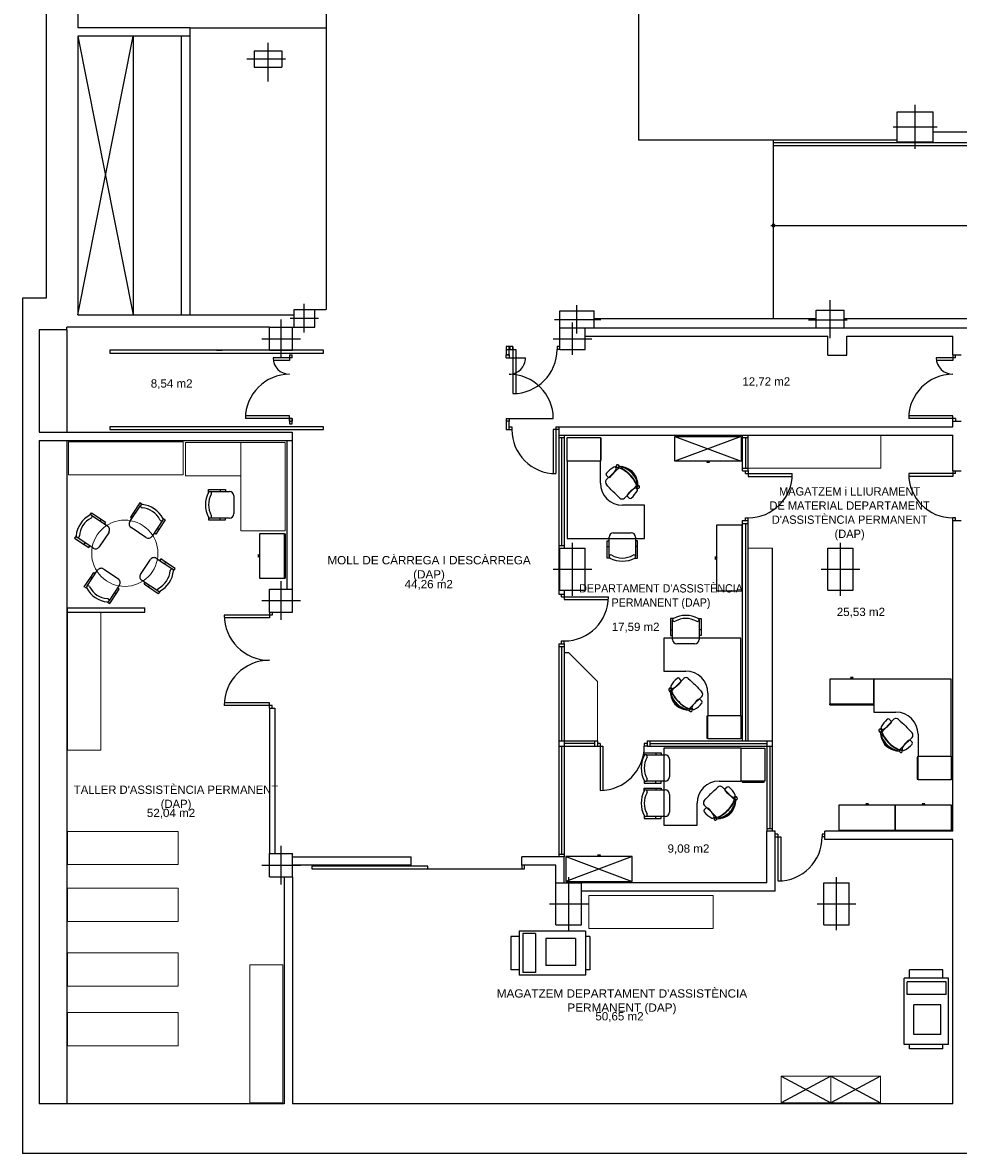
# Model space of a CAD drawing. Header units: metres. Extents: x -1 to 438, y -6 to 52.
# Tile 2 of 7: x 391 to 408, y 13 to 34. Entities that reach past the tile are written whole.
import ezdxf

# ---------------------------------------------------------------- set-up
doc = ezdxf.new("R2010")
doc.units = ezdxf.units.M
for name, pattern in [('CONTINUA', [0]), ('PUNKT', [6.35, 0, -6.35]), ('VERDECKT', [9.525, 6.35, -3.175])]:
    doc.linetypes.add(name, pattern=pattern)
for name, color, linetype, lineweight in [('PS-1  MOBLES ACTUAL', 7, 'CONTINUA', 25), ('PS-1  MURS ACTUAL', 7, 'CONTINUA', 25), ('PS-1 TEXT ACTUAL', 7, 'CONTINUA', 25)]:
    doc.layers.add(name, color=color, linetype=linetype, lineweight=lineweight)
doc.styles.add('ARIAL', font='arial.ttf')

# ---------------------------------------------------------------- blocks, each defined once
blk = doc.blocks.new('OBJETO_COMPLEJO_1')
at = {"layer": 'PS-1  MURS ACTUAL', "transparency": 33554687}
for start, end in [(90, 270), (270, 90)]:
    blk.add_arc((404.696, 30.086), 0.025, start, end, dxfattribs=at)

msp = doc.modelspace()

# ---------------------------------------------------------------- linework, layer by layer
at = {"layer": 'PS-1  MOBLES ACTUAL', "transparency": 33554687}
for p, q in [((402.911, 26.266), (404.111, 25.816)), ((404.111, 26.266), (402.911, 25.816)), ((401.56, 25.818), (400.96, 25.818)), ((400.96, 25.818), (400.96, 24.418)), ((401.56, 25.418), (401.56, 25.818)), ((401.841, 25.644), (401.666, 25.478)), ((401.897, 25.698), (401.841, 25.644)), ((401.897, 25.698), (401.841, 25.644)), ((401.883, 25.685), (401.853, 25.712)), ((401.892, 25.722), (401.876, 25.705)), ((401.892, 25.722), (401.876, 25.705)), ((401.909, 25.721), (401.892, 25.738)), ((401.964, 25.715), (401.946, 25.718)), ((401.964, 25.715), (401.946, 25.718)), ((402.161, 25.609), (402.127, 25.642)), ((401.56, 25.418), (401.56, 25.418)), ((401.666, 25.562), (401.699, 25.529)), ((402.236, 25.428), (402.233, 25.446)), ((402.236, 25.428), (402.233, 25.446)), ((401.996, 25.147), (402.163, 25.322)), ((402.216, 25.379), (402.163, 25.322)), ((402.163, 25.322), (402.216, 25.379)), ((402.203, 25.365), (402.23, 25.335)), ((402.224, 25.357), (402.24, 25.374)), ((402.24, 25.374), (402.224, 25.357)), ((402.24, 25.391), (402.256, 25.374)), ((402.36, 25.018), (401.96, 25.018)), ((401.96, 25.018), (401.96, 25.018)), ((402.048, 25.179), (402.081, 25.147)), ((402.36, 24.418), (402.36, 25.018)), ((400.96, 24.418), (402.36, 24.418)), ((404.676, 20.755), (404.676, 24.241)), ((391.912, 23.161), (393.312, 23.161)), ((391.912, 23.081), (393.312, 23.081)), ((404.106, 22.614), (402.706, 22.614)), ((402.706, 22.614), (402.706, 22.014)), ((404.106, 21.214), (404.106, 22.614)), ((400.986, 22.347), (400.906, 22.347)), ((402.706, 22.014), (403.106, 22.014)), ((403.106, 22.014), (403.106, 22.014)), ((402.85, 21.653), (402.903, 21.71)), ((402.903, 21.71), (402.85, 21.653)), ((403.07, 21.884), (402.903, 21.71)), ((403.017, 21.852), (402.985, 21.885)), ((407.913, 21.872), (406.513, 21.872)), ((406.513, 21.872), (406.513, 21.272)), ((407.913, 20.472), (407.913, 21.872)), ((402.826, 21.641), (402.81, 21.658)), ((402.842, 21.674), (402.826, 21.658)), ((402.826, 21.658), (402.842, 21.674)), ((402.83, 21.604), (402.833, 21.586)), ((402.83, 21.604), (402.833, 21.586)), ((402.863, 21.667), (402.836, 21.697)), ((403.225, 21.388), (403.4, 21.554)), ((403.506, 21.614), (403.506, 21.214)), ((402.905, 21.423), (402.939, 21.39)), ((403.102, 21.317), (403.12, 21.314)), ((403.102, 21.317), (403.12, 21.314)), ((403.157, 21.31), (403.174, 21.294)), ((403.169, 21.334), (403.225, 21.388)), ((403.169, 21.334), (403.225, 21.388)), ((403.174, 21.31), (403.19, 21.326)), ((403.174, 21.31), (403.19, 21.326)), ((403.183, 21.347), (403.213, 21.32)), ((403.4, 21.47), (403.367, 21.503)), ((406.513, 21.272), (406.913, 21.272)), ((406.877, 21.143), (406.71, 20.968)), ((406.824, 21.111), (406.792, 21.143)), ((406.913, 21.272), (406.913, 21.272)), ((406.633, 20.899), (406.617, 20.916)), ((406.649, 20.933), (406.632, 20.917)), ((406.632, 20.917), (406.649, 20.933)), ((406.67, 20.925), (406.642, 20.955)), ((406.656, 20.911), (406.71, 20.968)), ((406.71, 20.968), (406.656, 20.911)), ((406.637, 20.863), (406.64, 20.845)), ((406.637, 20.863), (406.64, 20.845)), ((407.032, 20.646), (407.207, 20.813)), ((407.206, 20.729), (407.174, 20.761)), ((407.313, 20.872), (407.313, 20.472)), ((404.11, 20.622), (402.71, 20.622)), ((402.71, 20.622), (402.71, 19.222)), ((404.11, 20.022), (404.11, 20.622)), ((406.712, 20.682), (406.746, 20.648)), ((406.908, 20.576), (406.927, 20.573)), ((406.908, 20.576), (406.927, 20.573)), ((406.963, 20.569), (406.98, 20.553)), ((406.975, 20.592), (407.032, 20.646)), ((406.975, 20.592), (407.032, 20.646)), ((406.98, 20.569), (406.997, 20.585)), ((406.98, 20.569), (406.997, 20.585)), ((406.989, 20.606), (407.019, 20.579)), ((403.71, 20.022), (403.71, 20.022)), ((403.71, 20.022), (404.11, 20.022)), ((403.936, 19.741), (403.769, 19.916)), ((403.853, 19.915), (403.82, 19.883)), ((403.989, 19.684), (403.936, 19.741)), ((403.989, 19.684), (403.936, 19.741)), ((403.976, 19.698), (404.003, 19.728)), ((404.013, 19.689), (403.997, 19.706)), ((404.013, 19.689), (403.997, 19.706)), ((404.013, 19.672), (404.029, 19.689)), ((403.31, 19.222), (403.31, 19.622)), ((403.31, 19.622), (403.31, 19.622)), ((403.471, 19.533), (403.438, 19.501)), ((403.439, 19.586), (403.614, 19.419)), ((404.006, 19.617), (404.009, 19.635)), ((404.006, 19.617), (404.009, 19.635)), ((403.67, 19.365), (403.614, 19.419)), ((403.614, 19.419), (403.67, 19.365)), ((403.656, 19.379), (403.626, 19.351)), ((403.649, 19.358), (403.665, 19.341)), ((403.665, 19.341), (403.649, 19.358)), ((403.682, 19.342), (403.665, 19.326)), ((403.719, 19.345), (403.737, 19.348)), ((403.719, 19.345), (403.737, 19.348)), ((403.9, 19.421), (403.934, 19.454)), ((402.71, 19.222), (403.31, 19.222)), ((400.935, 18.657), (402.135, 18.207)), ((402.135, 18.657), (400.935, 18.207)), ((404.835, 14.681), (405.735, 14.194)), ((405.735, 14.681), (404.835, 14.194)), ((405.735, 14.681), (406.635, 14.194)), ((406.635, 14.681), (405.735, 14.194))]:
    msp.add_line(p, q, dxfattribs=at)
at = {"layer": 'PS-1  MOBLES ACTUAL', "linetype": 'CONTINUA', "lineweight": 13, "transparency": 33554687}
for p, q in [((406.636, 25.691), (406.636, 26.291)), ((391.927, 26.169), (394.007, 26.169)), ((391.927, 26.169), (391.927, 25.569)), ((394.007, 26.169), (394.007, 25.569)), ((404.236, 25.691), (406.636, 25.691)), ((391.927, 25.569), (394.007, 25.569)), ((404.236, 24.241), (404.676, 24.241)), ((391.912, 23.081), (391.912, 20.581)), ((392.512, 23.081), (392.512, 20.581)), ((400.986, 22.347), (401.506, 21.827)), ((401.506, 21.827), (401.506, 20.755)), ((392.512, 20.581), (391.912, 20.581)), ((395.209, 16.697), (395.209, 14.197)), ((395.809, 16.697), (395.209, 16.697)), ((395.809, 16.697), (395.809, 14.197)), ((395.809, 14.197), (395.209, 14.197))]:
    msp.add_line(p, q, dxfattribs=at)
at = {"layer": 'PS-1  MOBLES ACTUAL', "color": 180, "linetype": 'CONTINUA', "transparency": 33554687}
for p, q in [((394.489, 25.267), (394.843, 25.267)), ((394.673, 25.302), (394.673, 25.267)), ((394.923, 25.187), (394.923, 24.867)), ((394.843, 24.787), (394.489, 24.787)), ((394.673, 24.752), (394.673, 24.787)), ((394.773, 24.757), (394.773, 24.782)), ((401.718, 24.089), (401.718, 24.442)), ((401.798, 24.522), (402.118, 24.522)), ((402.198, 24.442), (402.198, 24.089)), ((402.228, 24.372), (402.203, 24.372)), ((401.683, 24.272), (401.718, 24.272)), ((402.233, 24.272), (402.198, 24.272)), ((402.867, 22.59), (402.867, 22.943)), ((403.347, 22.943), (403.347, 22.59)), ((402.832, 22.76), (402.867, 22.76)), ((403.382, 22.76), (403.347, 22.76)), ((402.837, 22.66), (402.862, 22.66)), ((403.267, 22.51), (402.947, 22.51)), ((402.38, 20.5), (402.733, 20.5)), ((402.563, 20.535), (402.563, 20.5)), ((402.813, 20.42), (402.813, 20.1)), ((402.733, 20.02), (402.38, 20.02)), ((402.563, 19.985), (402.563, 20.02)), ((402.563, 19.898), (402.563, 19.863)), ((402.663, 19.99), (402.663, 20.015)), ((402.38, 19.863), (402.733, 19.863)), ((402.813, 19.783), (402.813, 19.463)), ((402.733, 19.383), (402.38, 19.383)), ((402.563, 19.348), (402.563, 19.383)), ((402.663, 19.353), (402.663, 19.378))]:
    msp.add_line(p, q, dxfattribs=at)
at = {"layer": 'PS-1  MOBLES ACTUAL', "color": 180, "transparency": 33554687}
for p, q in [((393.04, 24.724), (393.236, 25.018)), ((392.344, 24.838), (392.638, 24.643)), ((393.054, 24.799), (393.075, 24.785)), ((393.105, 24.885), (393.134, 24.865)), ((392.516, 24.766), (392.497, 24.737)), ((393.329, 24.436), (393.062, 24.613)), ((393.635, 24.753), (393.44, 24.458)), ((393.563, 24.58), (393.534, 24.6)), ((392.373, 24.243), (392.078, 24.438)), ((392.661, 24.532), (392.484, 24.265)), ((395.837, 24.501), (395.852, 24.501)), ((395.852, 23.701), (395.852, 24.501)), ((392.212, 24.308), (392.231, 24.337)), ((392.298, 24.256), (392.312, 24.277)), ((393.233, 23.767), (393.41, 24.034)), ((393.521, 24.056), (393.815, 23.861)), ((393.596, 24.043), (393.582, 24.022)), ((393.682, 23.991), (393.663, 23.962)), ((392.258, 23.546), (392.454, 23.841)), ((392.565, 23.863), (392.831, 23.686)), ((392.331, 23.719), (392.36, 23.699)), ((392.854, 23.575), (392.658, 23.281)), ((393.55, 23.461), (393.256, 23.656)), ((393.378, 23.533), (393.397, 23.562)), ((395.837, 23.701), (395.852, 23.701)), ((392.789, 23.414), (392.76, 23.434)), ((392.84, 23.5), (392.819, 23.514)), ((391.912, 23.081), (391.912, 23.161)), ((393.312, 23.081), (393.312, 23.161)), ((405.713, 21.422), (405.713, 21.407)), ((405.713, 21.407), (406.513, 21.407)), ((406.513, 21.422), (406.513, 21.407)), ((399.937, 17.207), (399.937, 16.602)), ((400.089, 17.207), (399.937, 17.207)), ((401.289, 17.308), (400.089, 17.308)), ((400.089, 17.308), (400.089, 16.508)), ((400.154, 17.265), (400.154, 16.559)), ((400.386, 17.265), (400.154, 17.265)), ((400.386, 17.265), (400.386, 16.559)), ((401.289, 17.308), (401.289, 16.508)), ((401.371, 17.207), (401.289, 17.207)), ((401.371, 17.207), (401.371, 16.602)), ((400.574, 17.171), (400.574, 16.682)), ((401.11, 17.171), (400.574, 17.171)), ((401.11, 17.171), (401.11, 16.682)), ((400.089, 16.602), (399.937, 16.602)), ((401.11, 16.682), (400.574, 16.682)), ((401.371, 16.602), (401.289, 16.602)), ((407.761, 16.606), (407.157, 16.606)), ((407.157, 16.454), (407.157, 16.606)), ((407.761, 16.454), (407.761, 16.606)), ((401.289, 16.508), (400.089, 16.508)), ((400.386, 16.559), (400.154, 16.559)), ((407.063, 15.254), (407.063, 16.454)), ((407.863, 16.454), (407.063, 16.454)), ((407.819, 16.389), (407.113, 16.389)), ((407.113, 16.157), (407.113, 16.389)), ((407.819, 16.157), (407.819, 16.389)), ((407.863, 15.254), (407.863, 16.454)), ((407.819, 16.157), (407.113, 16.157)), ((407.725, 15.969), (407.237, 15.969)), ((407.237, 15.433), (407.237, 15.969)), ((407.725, 15.433), (407.725, 15.969)), ((407.725, 15.433), (407.237, 15.433)), ((407.863, 15.254), (407.063, 15.254)), ((407.157, 15.172), (407.157, 15.254)), ((407.761, 15.172), (407.157, 15.172)), ((407.761, 15.172), (407.761, 15.254))]:
    msp.add_line(p, q, dxfattribs=at)
at = {"layer": 'PS-1  MOBLES ACTUAL', "transparency": 33554687}
for points in [[(401.56, 26.246), (401.56, 25.818), (400.96, 25.818), (400.96, 26.246), (401.56, 26.246)], [(401.567, 26.234), (401.567, 25.834), (401.576, 25.834), (401.576, 26.234), (401.567, 26.234)], [(403.499, 20.798), (403.499, 21.198), (403.49, 21.198), (403.49, 20.798), (403.499, 20.798)], [(403.506, 20.786), (403.506, 21.214), (404.106, 21.214), (404.106, 20.786), (403.506, 20.786)], [(404.538, 20.022), (404.11, 20.022), (404.11, 20.622), (404.538, 20.622), (404.538, 20.022)], [(407.306, 20.056), (407.306, 20.456), (407.297, 20.456), (407.297, 20.056), (407.306, 20.056)], [(407.313, 20.044), (407.313, 20.472), (407.913, 20.472), (407.913, 20.044), (407.313, 20.044)], [(404.526, 20.015), (404.125, 20.015), (404.125, 20.006), (404.526, 20.006), (404.526, 20.015)]]:
    msp.add_lwpolyline(points, close=True, dxfattribs=at)
at = {"layer": 'PS-1  MOBLES ACTUAL', "color": 180, "transparency": 33554687}
for points in [[(404.111, 25.816), (402.911, 25.816), (402.911, 26.266), (404.111, 26.266), (404.111, 25.816)], [(403.511, 25.816), (403.536, 25.791), (403.486, 25.791), (403.511, 25.816)], [(403.669, 23.463), (403.669, 24.663), (404.119, 24.663), (404.119, 23.463), (403.669, 23.463)], [(395.387, 24.501), (395.387, 23.701), (395.837, 23.701), (395.837, 24.501), (395.387, 24.501)], [(395.837, 23.701), (395.837, 24.501), (395.852, 24.501), (395.852, 23.701), (395.837, 23.701)], [(395.387, 24.101), (395.362, 24.126), (395.362, 24.076), (395.387, 24.101)], [(403.669, 24.063), (403.644, 24.038), (403.644, 24.088), (403.669, 24.063)], [(406.513, 21.872), (405.713, 21.872), (405.713, 21.422), (406.513, 21.422), (406.513, 21.872)], [(406.113, 21.872), (406.138, 21.897), (406.088, 21.897), (406.113, 21.872)], [(405.713, 21.422), (406.513, 21.422), (406.513, 21.407), (405.713, 21.407), (405.713, 21.422)], [(402.135, 18.657), (400.935, 18.657), (400.935, 18.207), (402.135, 18.207), (402.135, 18.657)], [(401.535, 18.657), (401.56, 18.682), (401.51, 18.682), (401.535, 18.657)]]:
    msp.add_lwpolyline(points, close=True, dxfattribs=at)
at = {"layer": 'PS-1  MOBLES ACTUAL', "linetype": 'CONTINUA', "lineweight": 13, "transparency": 33554687}
for points in [[(395.049, 25.553), (394.049, 25.553), (394.049, 26.153), (395.049, 26.153), (395.049, 25.553)], [(395.049, 26.153), (395.049, 24.553), (395.849, 24.553), (395.849, 26.153), (395.049, 26.153)], [(391.912, 19.111), (393.912, 19.111), (393.912, 18.511), (391.912, 18.511), (391.912, 19.111)], [(391.912, 18.081), (393.912, 18.081), (393.912, 17.481), (391.912, 17.481), (391.912, 18.081)], [(403.602, 17.352), (401.352, 17.352), (401.352, 17.952), (403.602, 17.952), (403.602, 17.352)], [(391.912, 16.911), (393.912, 16.911), (393.912, 16.311), (391.912, 16.311), (391.912, 16.911)], [(391.912, 15.831), (393.912, 15.831), (393.912, 15.231), (391.912, 15.231), (391.912, 15.831)], [(405.735, 14.194), (404.835, 14.194), (404.835, 14.681), (405.735, 14.681), (405.735, 14.194)], [(406.635, 14.194), (405.735, 14.194), (405.735, 14.681), (406.635, 14.681), (406.635, 14.194)]]:
    msp.add_lwpolyline(points, close=True, dxfattribs=at)
at = {"layer": 'PS-1  MOBLES ACTUAL', "color": 180, "linetype": 'CONTINUA', "transparency": 33554687}
for points in [[(394.463, 25.252), (394.463, 25.302), (394.673, 25.302), (394.773, 25.302), (394.773, 25.267)], [(394.463, 24.803), (394.463, 24.752), (394.673, 24.752), (394.773, 24.752), (394.773, 24.787)], [(401.734, 24.062), (401.683, 24.062), (401.683, 24.272), (401.683, 24.372), (401.718, 24.372)], [(402.183, 24.062), (402.233, 24.062), (402.233, 24.272), (402.233, 24.372), (402.198, 24.372)], [(402.883, 22.97), (402.832, 22.97), (402.832, 22.76), (402.832, 22.66), (402.867, 22.66)], [(403.332, 22.97), (403.382, 22.97), (403.382, 22.76), (403.382, 22.66), (403.347, 22.66)], [(402.353, 20.485), (402.353, 20.535), (402.563, 20.535), (402.663, 20.535), (402.663, 20.5)], [(402.353, 20.036), (402.353, 19.985), (402.563, 19.985), (402.663, 19.985), (402.663, 20.02)], [(402.353, 19.848), (402.353, 19.898), (402.563, 19.898), (402.663, 19.898), (402.663, 19.863)], [(402.353, 19.399), (402.353, 19.348), (402.563, 19.348), (402.663, 19.348), (402.663, 19.383)]]:
    msp.add_lwpolyline(points, dxfattribs=at)
at = {"layer": 'PS-1  MOBLES ACTUAL', "color": 180, "transparency": 33554687}
for points in [[(393.263, 25.032), (393.221, 25.06), (393.105, 24.885), (393.05, 24.801), (393.079, 24.782)], [(392.313, 24.84), (392.341, 24.882), (392.516, 24.766), (392.599, 24.71), (392.58, 24.681)], [(393.637, 24.783), (393.679, 24.755), (393.563, 24.58), (393.508, 24.497), (393.479, 24.516)], [(392.065, 24.466), (392.037, 24.424), (392.212, 24.308), (392.295, 24.252), (392.314, 24.281)], [(393.829, 23.833), (393.857, 23.875), (393.682, 23.991), (393.599, 24.047), (393.579, 24.018)], [(392.256, 23.516), (392.214, 23.544), (392.331, 23.719), (392.386, 23.802), (392.415, 23.782)], [(393.581, 23.459), (393.553, 23.417), (393.378, 23.533), (393.295, 23.588), (393.314, 23.618)], [(392.63, 23.267), (392.673, 23.239), (392.789, 23.414), (392.844, 23.498), (392.815, 23.517)]]:
    msp.add_lwpolyline(points, dxfattribs=at)
at = {"layer": 'PS-1  MOBLES ACTUAL', "color": 180, "linetype": 'CONTINUA', "transparency": 33554687}
for points in [[(406.9, 19.586), (405.88, 19.586), (405.88, 19.136), (406.9, 19.136), (406.9, 19.586)], [(406.39, 19.586), (406.415, 19.611), (406.365, 19.611), (406.39, 19.586)], [(407.92, 19.586), (406.9, 19.586), (406.9, 19.136), (407.92, 19.136), (407.92, 19.586)], [(407.41, 19.586), (407.435, 19.611), (407.385, 19.611), (407.41, 19.586)]]:
    msp.add_lwpolyline(points, close=True, dxfattribs=at)
at = {"layer": 'PS-1  MOBLES ACTUAL', "transparency": 33554687}
for centre, radius, start, end in [((401.691, 25.579), 0.0301, 139.4027, 216.3501), ((402.051, 25.266), 0.507, 118.9923, 139.0241), ((401.404, 25.913), 0.507, 310.9759, 331.0077), ((401.818, 25.68), 0.0323, 336.5875, 113.4125), ((401.87, 25.725), 0.0256, 29.2613, 197.1658), ((401.855, 25.723), 0.0109, 207.7874, 259.8635), ((401.727, 25.238), 0.49, 69.64, 72.3148), ((401.727, 25.238), 0.49, 42.5233, 72.3148), ((401.89, 25.328), 0.393, 81.7817, 89.6569), ((401.89, 25.328), 0.393, 81.7817, 89.6569), ((401.727, 25.238), 0.49, 42.5233, 69.64), ((401.727, 25.238), 0.49, 42.5233, 69.64), ((401.951, 25.702), 0.0169, 87.8315, 216.7001), ((401.951, 25.702), 0.0169, 139.3236, 216.7001), ((401.505, 24.944), 0.863, 47.0062, 59.9639), ((401.505, 24.944), 0.863, 47.0062, 59.9639), ((401.798, 25.251), 0.483, 47.3903, 73.0842), ((401.798, 25.251), 0.483, 47.3903, 73.0842), ((401.862, 25.351), 0.378, 44.2309, 76.3081), ((401.89, 25.328), 0.393, 52.9073, 79.1063), ((401.89, 25.328), 0.393, 52.9073, 79.1063), ((401.769, 25.279), 0.483, 16.9158, 42.6097), ((401.769, 25.279), 0.483, 16.9158, 42.6097), ((401.869, 25.344), 0.378, 13.6919, 45.7691), ((401.847, 25.371), 0.393, 10.8937, 37.0927), ((401.847, 25.371), 0.393, 10.8937, 37.0927), ((401.96, 25.418), 0.4, 180, 270), ((401.714, 25.438), 0.0623, 140.3168, 222.7795), ((382.374, 7.409), 26.377, 42.6134, 42.9913), ((382.374, 7.409), 26.377, 42.6134, 42.9913), ((401.717, 25.553), 0.0301, 233.6499, 310.5973), ((401.757, 25.209), 0.49, 20.36, 47.4767), ((401.757, 25.209), 0.49, 17.6852, 47.4767), ((401.757, 25.209), 0.49, 20.36, 47.4767), ((401.463, 24.987), 0.863, 30.0361, 42.9938), ((401.463, 24.987), 0.863, 30.0361, 42.9938), ((402.22, 25.433), 0.0169, 233.2999, 2.1685), ((402.22, 25.433), 0.0169, 233.2999, 310.6764), ((401.847, 25.371), 0.393, 2.8228, 8.2183), ((401.847, 25.371), 0.393, 0.3431, 8.2183), ((383.928, 5.856), 26.377, 47.0087, 47.3866), ((383.928, 5.856), 26.377, 47.0087, 47.3866), ((402.073, 25.197), 0.0301, 139.4027, 216.3501), ((402.433, 24.884), 0.507, 118.9923, 139.0241), ((401.786, 25.531), 0.507, 310.9759, 331.0077), ((402.2, 25.298), 0.0323, 336.5875, 113.4125), ((401.757, 25.209), 0.49, 17.6852, 20.36), ((402.241, 25.337), 0.0109, 190.1365, 242.2126), ((402.243, 25.352), 0.0256, 252.8342, 60.7387), ((401.847, 25.371), 0.393, 0.3431, 2.8228), ((401.956, 25.195), 0.0623, 227.2205, 309.6832), ((402.099, 25.171), 0.0301, 233.6499, 310.5973), ((403.106, 21.614), 0.4, 0, 90), ((402.866, 21.733), 0.0323, 156.5875, 293.4125), ((403.28, 21.501), 0.507, 130.9759, 151.0077), ((402.633, 22.147), 0.507, 298.9923, 319.0241), ((402.967, 21.861), 0.0301, 53.6499, 130.5973), ((402.993, 21.834), 0.0301, 319.4027, 36.3501), ((403.11, 21.836), 0.0623, 47.2205, 129.6832), ((421.138, 41.176), 26.377, 227.0087, 227.3866), ((421.138, 41.176), 26.377, 227.0087, 227.3866), ((422.692, 39.622), 26.377, 222.6134, 222.9913), ((422.692, 39.622), 26.377, 222.6134, 222.9913), ((402.823, 21.68), 0.0256, 72.8342, 240.7387), ((403.219, 21.66), 0.393, 180.3431, 182.8228), ((403.219, 21.66), 0.393, 180.3431, 188.2183), ((403.219, 21.66), 0.393, 182.8228, 188.2183), ((402.846, 21.599), 0.0169, 53.2999, 182.1685), ((403.197, 21.688), 0.378, 193.6919, 225.7691), ((402.825, 21.695), 0.0109, 10.1365, 62.2126), ((403.219, 21.66), 0.393, 190.8937, 217.0927), ((403.219, 21.66), 0.393, 190.8937, 217.0927), ((402.846, 21.599), 0.0169, 53.2999, 130.6764), ((403.297, 21.752), 0.483, 196.9158, 222.6097), ((403.297, 21.752), 0.483, 196.9158, 222.6097), ((403.309, 21.823), 0.49, 197.6852, 200.36), ((403.309, 21.823), 0.49, 197.6852, 227.4767), ((403.309, 21.823), 0.49, 200.36, 227.4767), ((403.309, 21.823), 0.49, 200.36, 227.4767), ((403.603, 22.045), 0.863, 210.0361, 222.9938), ((403.603, 22.045), 0.863, 210.0361, 222.9938), ((403.349, 21.478), 0.0301, 53.6499, 130.5973), ((403.352, 21.594), 0.0623, 320.3168, 42.7795), ((403.204, 21.681), 0.378, 224.2309, 256.3081), ((403.176, 21.703), 0.393, 232.9073, 259.1063), ((403.176, 21.703), 0.393, 232.9073, 259.1063), ((403.268, 21.781), 0.483, 227.3903, 253.0842), ((403.268, 21.781), 0.483, 227.3903, 253.0842), ((403.561, 22.088), 0.863, 227.0062, 239.9639), ((403.561, 22.088), 0.863, 227.0062, 239.9639), ((403.339, 21.793), 0.49, 222.5233, 249.64), ((403.339, 21.793), 0.49, 222.5233, 252.3148), ((403.339, 21.793), 0.49, 222.5233, 249.64), ((403.115, 21.33), 0.0169, 267.8315, 36.7001), ((403.176, 21.703), 0.393, 261.7817, 269.6569), ((403.176, 21.703), 0.393, 261.7817, 269.6569), ((403.115, 21.33), 0.0169, 319.3236, 36.7001), ((403.339, 21.793), 0.49, 249.64, 252.3148), ((403.196, 21.307), 0.0256, 209.2613, 17.1658), ((403.211, 21.309), 0.0109, 27.7874, 79.8635), ((403.248, 21.351), 0.0323, 156.5875, 293.4125), ((403.662, 21.118), 0.507, 130.9759, 151.0077), ((403.015, 21.765), 0.507, 298.9923, 319.0241), ((403.375, 21.452), 0.0301, 319.4027, 36.3501), ((407.087, 20.759), 0.507, 130.9759, 151.0077), ((406.774, 21.119), 0.0301, 53.6499, 130.5973), ((406.8, 21.093), 0.0301, 319.4027, 36.3501), ((406.916, 21.095), 0.0623, 47.2205, 129.6832), ((406.913, 20.872), 0.4, 0, 90), ((424.945, 40.434), 26.377, 227.0087, 227.3866), ((424.945, 40.434), 26.377, 227.0087, 227.3866), ((406.629, 20.939), 0.0256, 72.8342, 240.7387), ((407.026, 20.919), 0.393, 180.3431, 182.8228), ((407.026, 20.919), 0.393, 180.3431, 188.2183), ((407.026, 20.919), 0.393, 182.8228, 188.2183), ((406.632, 20.953), 0.0109, 10.1365, 62.2126), ((406.673, 20.992), 0.0323, 156.5875, 293.4125), ((407.116, 21.082), 0.49, 197.6852, 200.36), ((407.116, 21.082), 0.49, 197.6852, 227.4767), ((407.116, 21.082), 0.49, 200.36, 227.4767), ((407.116, 21.082), 0.49, 200.36, 227.4767), ((406.44, 21.406), 0.507, 298.9923, 319.0241), ((426.498, 38.881), 26.377, 222.6134, 222.9913), ((426.498, 38.881), 26.377, 222.6134, 222.9913), ((407.159, 20.853), 0.0623, 320.3168, 42.7795), ((406.653, 20.858), 0.0169, 53.2999, 182.1685), ((407.003, 20.947), 0.378, 193.6919, 225.7691), ((407.026, 20.919), 0.393, 190.8937, 217.0927), ((407.026, 20.919), 0.393, 190.8937, 217.0927), ((406.653, 20.858), 0.0169, 53.2999, 130.6764), ((407.103, 21.011), 0.483, 196.9158, 222.6097), ((407.103, 21.011), 0.483, 196.9158, 222.6097), ((407.41, 21.303), 0.863, 210.0361, 222.9938), ((407.41, 21.303), 0.863, 210.0361, 222.9938), ((407.075, 21.039), 0.483, 227.3903, 253.0842), ((407.075, 21.039), 0.483, 227.3903, 253.0842), ((407.367, 21.346), 0.863, 227.0062, 239.9639), ((407.367, 21.346), 0.863, 227.0062, 239.9639), ((407.146, 21.052), 0.49, 222.5233, 249.64), ((407.146, 21.052), 0.49, 222.5233, 252.3148), ((407.146, 21.052), 0.49, 222.5233, 249.64), ((407.469, 20.377), 0.507, 130.9759, 151.0077), ((406.822, 21.024), 0.507, 298.9923, 319.0241), ((407.156, 20.737), 0.0301, 53.6499, 130.5973), ((407.182, 20.711), 0.0301, 319.4027, 36.3501), ((407.011, 20.94), 0.378, 224.2309, 256.3081), ((406.983, 20.962), 0.393, 232.9073, 259.1063), ((406.983, 20.962), 0.393, 232.9073, 259.1063), ((406.922, 20.589), 0.0169, 267.8315, 36.7001), ((406.983, 20.962), 0.393, 261.7817, 269.6569), ((406.983, 20.962), 0.393, 261.7817, 269.6569), ((406.922, 20.589), 0.0169, 319.3236, 36.7001), ((407.146, 21.052), 0.49, 249.64, 252.3148), ((407.003, 20.565), 0.0256, 209.2613, 17.1658), ((407.017, 20.568), 0.0109, 27.7874, 79.8635), ((407.055, 20.61), 0.0323, 156.5875, 293.4125), ((403.71, 19.622), 0.4, 90, 180), ((385.701, 39.207), 26.377, 312.6134, 312.9913), ((385.701, 39.207), 26.377, 312.6134, 312.9913), ((403.729, 19.868), 0.0623, 50.3168, 132.7795), ((403.845, 19.865), 0.0301, 143.6499, 220.5973), ((403.871, 19.891), 0.0301, 49.4027, 126.3501), ((403.558, 19.531), 0.507, 28.9923, 49.0241), ((403.487, 19.625), 0.0623, 137.2205, 219.6832), ((384.147, 37.654), 26.377, 317.0087, 317.3866), ((384.147, 37.654), 26.377, 317.0087, 317.3866), ((404.205, 20.178), 0.507, 220.9759, 241.0077), ((403.53, 19.855), 0.49, 312.5233, 342.3148), ((403.53, 19.855), 0.49, 312.5233, 339.64), ((403.53, 19.855), 0.49, 312.5233, 339.64), ((403.972, 19.764), 0.0323, 246.5875, 23.4125), ((403.53, 19.855), 0.49, 339.64, 342.3148), ((404.014, 19.726), 0.0109, 117.7874, 169.8635), ((404.016, 19.712), 0.0256, 299.2613, 107.1658), ((403.62, 19.692), 0.393, 351.7817, 359.6569), ((403.62, 19.692), 0.393, 351.7817, 359.6569), ((403.463, 19.483), 0.0301, 143.6499, 220.5973), ((403.823, 19.796), 0.507, 220.9759, 241.0077), ((403.489, 19.509), 0.0301, 49.4027, 126.3501), ((403.176, 19.149), 0.507, 28.9923, 49.0241), ((403.5, 19.825), 0.49, 287.6852, 317.4767), ((403.5, 19.825), 0.49, 290.36, 317.4767), ((403.5, 19.825), 0.49, 290.36, 317.4767), ((403.278, 20.119), 0.863, 300.0361, 312.9938), ((403.278, 20.119), 0.863, 300.0361, 312.9938), ((403.571, 19.812), 0.483, 286.9158, 312.6097), ((403.571, 19.812), 0.483, 286.9158, 312.6097), ((403.236, 20.076), 0.863, 317.0062, 329.9639), ((403.236, 20.076), 0.863, 317.0062, 329.9639), ((403.542, 19.784), 0.483, 317.3903, 343.0842), ((403.542, 19.784), 0.483, 317.3903, 343.0842), ((403.642, 19.72), 0.378, 314.2309, 346.3081), ((403.62, 19.692), 0.393, 322.9073, 349.1063), ((403.62, 19.692), 0.393, 322.9073, 349.1063), ((403.993, 19.631), 0.0169, 49.3236, 126.7001), ((403.993, 19.631), 0.0169, 357.8315, 126.7001), ((403.59, 19.382), 0.0323, 246.5875, 23.4125), ((403.643, 19.338), 0.0256, 162.8342, 330.7387), ((403.628, 19.341), 0.0109, 100.1365, 152.2126), ((403.5, 19.825), 0.49, 287.6852, 290.36), ((403.663, 19.735), 0.393, 270.3431, 278.2183), ((403.663, 19.735), 0.393, 270.3431, 272.8228), ((403.663, 19.735), 0.393, 272.8228, 278.2183), ((403.724, 19.362), 0.0169, 143.2999, 220.6764), ((403.724, 19.362), 0.0169, 143.2999, 272.1685), ((403.635, 19.712), 0.378, 283.6919, 315.7691), ((403.663, 19.735), 0.393, 280.8937, 307.0927), ((403.663, 19.735), 0.393, 280.8937, 307.0927)]:
    msp.add_arc(centre, radius, start, end, dxfattribs=at)
at = {"layer": 'PS-1  MOBLES ACTUAL', "color": 180, "linetype": 'CONTINUA', "transparency": 33554687}
for centre, radius, start, end in [((394.883, 25.027), 0.476, 151.8933, 208.1067), ((394.489, 25.237), 0.03, 327.334, 151.1475), ((394.858, 25.027), 0.395, 150.6158, 209.3842), ((394.843, 25.187), 0.08, 0, 90), ((394.489, 24.817), 0.03, 208.8525, 32.666), ((394.843, 24.867), 0.08, 270, 0), ((401.798, 24.442), 0.08, 90, 180), ((402.118, 24.442), 0.08, 0, 90), ((401.748, 24.088), 0.03, 57.334, 241.1475), ((401.958, 24.482), 0.476, 241.8933, 298.1067), ((401.958, 24.458), 0.395, 240.6158, 299.3842), ((402.168, 24.088), 0.03, 298.8525, 122.666), ((402.897, 22.943), 0.03, 118.8525, 302.666), ((403.107, 22.549), 0.476, 61.8933, 118.1067), ((403.107, 22.574), 0.395, 60.6158, 119.3842), ((403.317, 22.943), 0.03, 237.334, 61.1475), ((402.947, 22.59), 0.08, 180, 270), ((403.267, 22.59), 0.08, 270, 0), ((402.774, 20.26), 0.476, 151.8933, 208.1067), ((402.38, 20.47), 0.03, 327.334, 151.1475), ((402.733, 20.42), 0.08, 0, 90), ((402.749, 20.26), 0.395, 150.6158, 209.3842), ((402.733, 20.1), 0.08, 270, 0), ((402.38, 20.05), 0.03, 208.8525, 32.666), ((402.774, 19.623), 0.476, 151.8933, 208.1067), ((402.38, 19.833), 0.03, 327.334, 151.1475), ((402.749, 19.623), 0.395, 150.6158, 209.3842), ((402.733, 19.783), 0.08, 0, 90), ((402.733, 19.463), 0.08, 270, 0), ((402.38, 19.413), 0.03, 208.8525, 32.666)]:
    msp.add_arc(centre, radius, start, end, dxfattribs=at)
at = {"layer": 'PS-1  MOBLES ACTUAL', "color": 180, "transparency": 33554687}
for centre, radius, start, end in [((393.261, 25.002), 0.03, 85.2655, 269.079), ((393.218, 24.557), 0.476, 28.3063, 84.5197), ((392.539, 24.42), 0.476, 118.3063, 174.5197), ((392.518, 24.434), 0.395, 117.0288, 175.7973), ((392.327, 24.813), 0.03, 293.747, 117.5606), ((393.231, 24.578), 0.395, 27.0288, 85.7973), ((393.611, 24.769), 0.03, 203.747, 27.5606), ((392.594, 24.576), 0.08, 326.413, 56.413), ((393.107, 24.679), 0.08, 146.413, 236.413), ((392.095, 24.463), 0.03, 175.2655, 359.079), ((393.373, 24.502), 0.08, 236.413, 326.413), ((392.417, 24.309), 0.08, 236.413, 326.413), ((393.477, 23.99), 0.08, 56.413, 146.413), ((392.52, 23.797), 0.08, 56.413, 146.413), ((393.3, 23.723), 0.08, 146.413, 236.413), ((393.375, 23.865), 0.395, 297.0288, 355.7973), ((393.355, 23.879), 0.476, 298.3063, 354.5197), ((393.799, 23.836), 0.03, 355.2655, 179.079), ((392.283, 23.53), 0.03, 23.747, 207.5606), ((392.787, 23.619), 0.08, 326.413, 56.413), ((392.676, 23.742), 0.476, 208.3063, 264.5197), ((392.662, 23.721), 0.395, 207.0288, 265.7973), ((393.567, 23.486), 0.03, 113.747, 297.5606), ((392.633, 23.297), 0.03, 265.2655, 89.079)]:
    msp.add_arc(centre, radius, start, end, dxfattribs=at)
at = {"layer": 'PS-1  MOBLES ACTUAL', "color": 180, "lineweight": 13, "transparency": 33554687}
for start, end in [(326.413, 146.413), (146.413, 326.413)]:
    msp.add_arc((392.947, 24.149), 0.6, start, end, dxfattribs=at)
at = {"layer": 'PS-1  MURS ACTUAL', "transparency": 33554687}
for p, q in [((391.521, 52.334), (391.521, 28.77)), ((392.096, 51.481), (392.096, 33.665)), ((394.126, 33.665), (392.096, 33.665)), ((394.126, 33.665), (394.126, 33.515)), ((394.126, 33.515), (392.096, 33.515)), ((392.096, 33.515), (392.096, 28.465)), ((395.291, 33.251), (395.791, 33.251)), ((395.291, 33.251), (395.291, 32.951)), ((395.791, 33.251), (395.791, 32.951)), ((395.291, 32.951), (395.791, 32.951)), ((406.936, 32.141), (407.586, 32.141)), ((406.936, 31.601), (406.936, 32.141)), ((407.586, 31.601), (407.586, 32.141)), ((407.586, 31.781), (410.444, 31.781)), ((404.696, 28.401), (404.696, 31.631)), ((406.936, 31.631), (404.696, 31.631)), ((410.513, 31.581), (404.696, 31.581)), ((406.936, 31.601), (407.586, 31.601)), ((410.53, 31.531), (404.696, 31.531)), ((404.646, 30.086), (414.897, 30.086)), ((391.096, 28.77), (391.096, 13.281)), ((391.521, 28.77), (391.096, 28.77)), ((396.016, 28.565), (396.386, 28.565)), ((396.016, 28.245), (396.016, 28.565)), ((396.386, 28.245), (396.386, 28.565)), ((400.826, 28.541), (401.446, 28.541)), ((400.826, 27.841), (400.826, 28.541)), ((401.446, 28.23), (401.446, 28.541)), ((401.446, 28.23), (401.446, 28.541)), ((405.466, 28.23), (405.466, 28.55)), ((405.466, 28.55), (405.976, 28.55)), ((405.976, 28.23), (405.976, 28.55)), ((392.096, 28.465), (396.016, 28.465)), ((394.65, 28.465), (395.986, 28.465)), ((401.446, 28.401), (405.466, 28.401)), ((405.976, 28.401), (409.526, 28.401)), ((391.396, 28.195), (391.396, 26.341)), ((391.896, 28.195), (391.396, 28.195)), ((395.566, 28.245), (391.896, 28.245)), ((391.896, 28.195), (391.896, 28.245)), ((395.516, 28.245), (392.096, 28.245)), ((395.566, 28.245), (395.986, 28.245)), ((395.566, 27.825), (395.566, 28.245)), ((395.986, 27.825), (395.986, 28.245)), ((395.986, 28.245), (396.016, 28.245)), ((396.016, 28.245), (396.386, 28.245)), ((400.826, 28.23), (401.446, 28.23)), ((401.286, 27.841), (401.286, 28.23)), ((401.286, 28.08), (405.676, 28.08)), ((401.446, 28.23), (405.466, 28.23)), ((401.446, 28.23), (405.466, 28.23)), ((405.466, 28.23), (406.026, 28.23)), ((405.676, 27.74), (405.676, 28.08)), ((405.676, 27.74), (405.676, 28.08)), ((405.976, 28.23), (409.526, 28.23)), ((406.026, 28.23), (409.396, 28.23)), ((406.026, 28.08), (407.943, 28.08)), ((406.026, 27.74), (406.026, 28.08)), ((407.943, 27.741), (407.943, 28.08)), ((399.926, 27.841), (399.926, 27.891)), ((399.976, 27.891), (399.976, 27.041)), ((400.776, 27.891), (400.776, 27.841)), ((400.826, 27.891), (400.776, 27.891)), ((395.566, 27.825), (395.986, 27.825)), ((395.981, 27.691), (395.631, 27.691)), ((395.931, 27.741), (395.931, 27.641)), ((395.931, 27.741), (395.981, 27.741)), ((395.981, 27.691), (395.981, 27.741)), ((399.906, 27.741), (399.856, 27.741)), ((399.856, 27.691), (399.856, 27.741)), ((399.906, 27.741), (399.906, 27.691)), ((399.926, 27.841), (400.026, 27.841)), ((400.026, 27.841), (400.026, 27.042)), ((400.826, 27.841), (400.776, 27.841)), ((400.826, 27.841), (401.286, 27.841)), ((405.676, 27.74), (406.026, 27.74)), ((407.993, 27.691), (407.643, 27.691)), ((407.943, 27.741), (408.093, 27.741)), ((407.943, 27.741), (407.943, 27.641)), ((407.993, 27.691), (407.993, 27.741)), ((395.931, 27.641), (395.636, 27.641)), ((407.943, 27.641), (407.647, 27.641)), ((395.931, 26.641), (395.133, 26.641)), ((395.931, 26.541), (395.931, 26.641)), ((407.943, 26.641), (407.145, 26.641)), ((407.943, 26.541), (407.943, 26.641)), ((395.981, 26.591), (395.131, 26.591)), ((395.931, 26.541), (395.981, 26.541)), ((395.981, 26.591), (395.981, 26.541)), ((399.856, 26.591), (399.856, 26.541)), ((399.906, 26.541), (399.856, 26.541)), ((399.906, 26.591), (399.906, 26.541)), ((399.906, 26.441), (399.956, 26.441)), ((399.906, 26.391), (399.906, 26.441)), ((399.956, 26.441), (399.956, 26.391)), ((400.756, 26.441), (400.756, 25.591)), ((400.756, 26.441), (400.806, 26.441)), ((400.806, 26.441), (407.943, 26.441)), ((400.806, 26.441), (400.806, 26.291)), ((407.993, 26.591), (407.143, 26.591)), ((407.943, 26.441), (407.943, 26.541)), ((407.943, 26.541), (408.093, 26.541)), ((407.993, 26.591), (407.993, 26.541)), ((391.396, 26.341), (395.981, 26.341)), ((395.981, 26.341), (395.981, 26.191)), ((399.906, 26.391), (399.956, 26.391)), ((400.706, 26.391), (400.706, 25.592)), ((400.806, 26.391), (400.706, 26.391)), ((400.806, 26.291), (407.943, 26.291)), ((400.806, 26.291), (400.806, 23.411)), ((400.806, 26.246), (400.906, 26.246)), ((400.856, 26.246), (400.856, 24.291)), ((400.906, 26.291), (400.906, 24.241)), ((404.136, 25.641), (404.136, 26.291)), ((404.136, 26.246), (404.236, 26.246)), ((404.186, 26.246), (404.186, 25.691)), ((404.236, 25.641), (404.236, 26.291)), ((407.943, 25.641), (407.943, 26.291)), ((391.396, 26.191), (395.981, 26.191)), ((391.396, 26.191), (391.396, 14.181)), ((395.881, 26.191), (395.881, 23.501)), ((395.981, 26.191), (395.981, 23.501)), ((404.136, 25.691), (404.236, 25.691)), ((404.136, 25.641), (404.236, 25.641)), ((404.186, 25.591), (404.186, 25.641)), ((404.236, 25.641), (404.236, 25.541)), ((407.943, 25.641), (408.093, 25.641)), ((407.943, 25.641), (407.943, 25.541)), ((407.993, 25.591), (407.993, 25.641)), ((404.186, 25.591), (405.036, 25.591)), ((404.236, 25.541), (405.035, 25.541)), ((407.993, 25.591), (407.143, 25.591)), ((407.943, 25.541), (407.145, 25.541)), ((404.186, 24.741), (404.186, 24.791)), ((404.186, 24.791), (404.236, 24.791)), ((404.236, 24.741), (404.236, 24.791)), ((407.943, 24.741), (407.943, 24.791)), ((407.993, 24.791), (407.943, 24.791)), ((407.993, 24.741), (407.993, 24.791)), ((404.136, 20.755), (404.136, 24.741)), ((404.136, 24.741), (404.236, 24.741)), ((404.136, 24.691), (404.236, 24.691)), ((404.186, 24.691), (404.186, 20.755)), ((404.236, 20.755), (404.236, 24.741)), ((407.943, 19.114), (407.943, 24.741)), ((407.943, 24.741), (408.093, 24.741)), ((400.806, 24.291), (400.906, 24.291)), ((400.826, 23.481), (400.826, 24.241)), ((400.826, 24.241), (401.286, 24.241)), ((401.286, 23.481), (401.286, 24.241)), ((405.676, 24.241), (406.136, 24.241)), ((405.676, 23.481), (405.676, 24.241)), ((406.136, 23.481), (406.136, 24.241)), ((395.566, 23.081), (395.566, 23.501)), ((395.566, 23.501), (395.986, 23.501)), ((395.986, 23.081), (395.986, 23.501)), ((400.806, 23.411), (400.906, 23.411)), ((400.826, 23.481), (401.286, 23.481)), ((400.856, 23.361), (400.856, 23.411)), ((400.856, 23.361), (401.706, 23.361)), ((400.906, 23.481), (400.906, 23.411)), ((400.906, 23.411), (400.906, 23.311)), ((405.676, 23.481), (406.136, 23.481)), ((400.906, 23.311), (401.705, 23.311)), ((395.616, 23.031), (394.746, 23.031)), ((395.566, 22.981), (394.748, 22.981)), ((395.566, 23.081), (395.986, 23.081)), ((395.566, 23.081), (395.566, 22.981)), ((395.616, 23.081), (395.616, 23.031)), ((400.856, 22.511), (400.856, 22.561)), ((400.856, 22.561), (400.906, 22.561)), ((400.906, 22.511), (400.906, 22.561)), ((400.806, 22.511), (400.806, 18.651)), ((400.806, 22.511), (400.906, 22.511)), ((400.806, 22.461), (400.906, 22.461)), ((400.856, 22.461), (400.856, 20.755)), ((400.906, 22.511), (400.906, 20.655)), ((395.616, 21.391), (394.746, 21.391)), ((395.566, 21.441), (394.748, 21.441)), ((395.566, 21.341), (395.566, 21.441)), ((395.566, 21.341), (395.566, 18.711)), ((395.566, 21.341), (395.666, 21.341)), ((395.616, 21.341), (395.616, 21.391)), ((395.666, 21.341), (395.666, 18.711)), ((400.806, 20.755), (401.506, 20.755)), ((401.456, 20.705), (400.906, 20.705)), ((401.456, 20.755), (401.456, 20.655)), ((401.555, 20.705), (401.505, 20.705)), ((401.506, 20.755), (401.506, 20.655)), ((401.555, 20.705), (401.555, 19.855)), ((402.405, 20.705), (402.355, 20.705)), ((402.355, 20.705), (402.355, 20.655)), ((402.405, 20.755), (404.676, 20.755)), ((402.405, 20.755), (402.405, 20.655)), ((402.455, 20.755), (402.455, 20.655)), ((402.455, 20.705), (404.576, 20.705)), ((404.576, 20.755), (404.576, 19.114)), ((404.676, 19.114), (404.676, 20.755)), ((400.806, 20.655), (401.506, 20.655)), ((400.856, 20.655), (400.856, 18.701)), ((400.906, 20.655), (400.906, 18.651)), ((401.505, 20.655), (401.605, 20.655)), ((401.605, 20.655), (401.605, 19.856)), ((402.405, 20.655), (402.355, 20.655)), ((402.405, 20.655), (404.676, 20.655)), ((404.626, 20.655), (404.626, 19.164)), ((404.576, 19.164), (404.676, 19.164)), ((404.726, 19.114), (404.576, 19.114)), ((404.576, 18.181), (404.576, 19.114)), ((404.726, 18.031), (404.726, 19.114)), ((404.776, 19.064), (404.726, 19.064)), ((404.776, 19.064), (404.776, 18.214)), ((405.626, 19.064), (405.576, 19.064)), ((405.576, 19.064), (405.576, 19.014)), ((407.943, 19.114), (405.626, 19.114)), ((405.626, 18.964), (405.626, 19.114)), ((404.726, 19.014), (404.826, 19.014)), ((404.826, 19.014), (404.826, 18.215)), ((405.626, 19.014), (405.576, 19.014)), ((407.943, 18.964), (405.626, 18.964)), ((407.943, 14.181), (407.943, 18.964)), ((395.566, 18.711), (395.986, 18.711)), ((395.566, 18.291), (395.566, 18.711)), ((395.986, 18.291), (395.986, 18.711)), ((395.986, 18.651), (398.136, 18.651)), ((398.136, 18.501), (398.136, 18.651)), ((400.906, 18.651), (400.136, 18.651)), ((400.136, 18.501), (400.136, 18.651)), ((400.806, 18.701), (400.906, 18.701)), ((400.906, 18.181), (400.906, 18.651)), ((398.136, 18.501), (395.986, 18.501)), ((400.756, 18.501), (400.136, 18.501)), ((400.756, 18.181), (400.756, 18.501)), ((395.566, 18.291), (395.986, 18.291)), ((395.836, 18.291), (395.836, 14.181)), ((395.986, 18.291), (395.986, 14.181)), ((400.756, 18.181), (401.216, 18.181)), ((400.756, 17.421), (400.756, 18.181)), ((401.216, 17.421), (401.216, 18.181)), ((404.576, 18.181), (401.216, 18.181)), ((404.726, 18.031), (401.216, 18.031)), ((405.606, 17.421), (405.606, 18.181)), ((405.606, 18.181), (406.066, 18.181)), ((406.066, 17.421), (406.066, 18.181)), ((400.756, 17.421), (401.216, 17.421)), ((405.606, 17.421), (406.066, 17.421)), ((395.836, 14.181), (391.396, 14.181)), ((407.943, 14.181), (395.986, 14.181)), ((424.381, 13.281), (391.096, 13.281))]:
    msp.add_line(p, q, dxfattribs=at)
at = {"layer": 'PS-1  MURS ACTUAL', "color": 180, "linetype": 'CONTINUA', "transparency": 33554687}
for p, q in [((396.596, 51.481), (396.596, 28.565)), ((402.251, 34.386), (402.251, 31.631)), ((394.126, 33.665), (396.596, 33.665)), ((392.096, 28.465), (393.096, 33.515)), ((392.096, 33.515), (393.096, 28.465)), ((395.541, 32.696), (395.541, 33.396)), ((395.156, 33.101), (395.856, 33.101)), ((407.261, 31.471), (407.261, 32.271)), ((406.861, 31.871), (407.661, 31.871)), ((404.696, 31.631), (402.251, 31.631)), ((405.721, 28.043), (405.721, 28.733)), ((396.193, 28.145), (396.193, 28.665)), ((396.386, 28.565), (396.596, 28.565)), ((401.136, 28.13), (401.136, 28.641)), ((401.136, 28.13), (401.136, 28.641)), ((395.776, 27.685), (395.776, 28.385)), ((395.942, 28.405), (396.452, 28.405)), ((400.726, 28.385), (401.566, 28.385)), ((400.726, 28.385), (401.566, 28.385)), ((401.056, 27.741), (401.056, 28.33)), ((405.328, 28.376), (406.028, 28.376)), ((395.426, 28.035), (396.126, 28.035)), ((400.706, 28.035), (401.406, 28.035)), ((401.056, 23.381), (401.056, 24.341)), ((405.906, 23.381), (405.906, 24.341)), ((400.706, 23.861), (401.406, 23.861)), ((405.556, 23.861), (406.256, 23.861)), ((395.776, 22.941), (395.776, 23.641)), ((395.426, 23.291), (396.126, 23.291)), ((395.776, 18.151), (395.776, 18.851)), ((395.426, 18.501), (396.126, 18.501)), ((400.986, 17.321), (400.986, 18.281)), ((405.836, 17.321), (405.836, 18.281)), ((400.636, 17.801), (401.336, 17.801)), ((405.486, 17.801), (406.186, 17.801))]:
    msp.add_line(p, q, dxfattribs=at)
at = {"layer": 'PS-1  MURS ACTUAL', "color": 180, "linetype": 'PUNKT', "lineweight": 13, "transparency": 33554687}
msp.add_line((403.936, 40.611), (403.936, 28.401), dxfattribs=at)
msp.add_line((403.936, 40.611), (403.936, 28.401), dxfattribs=at)
at = {"layer": 'PS-1  MURS ACTUAL', "color": 180, "transparency": 33554687}
for p, q in [((393.096, 33.515), (393.096, 28.465)), ((393.966, 33.515), (393.966, 28.465)), ((394.126, 33.515), (394.126, 28.465)), ((391.896, 28.195), (391.896, 26.341)), ((391.896, 26.191), (391.896, 14.181))]:
    msp.add_line(p, q, dxfattribs=at)
at = {"layer": 'PS-1  MURS ACTUAL', "linetype": 'PUNKT', "transparency": 33554687}
for p, q in [((394.61, 27.825), (399.856, 27.825)), ((394.61, 26.391), (399.856, 26.391))]:
    msp.add_line(p, q, dxfattribs=at)
at = {"layer": 'PS-1  MURS ACTUAL', "linetype": 'VERDECKT', "transparency": 33554687}
for p, q in [((399.856, 27.691), (400.206, 27.691)), ((399.856, 26.591), (400.706, 26.591))]:
    msp.add_line(p, q, dxfattribs=at)
at = {"layer": 'PS-1  MURS ACTUAL', "linetype": 'CONTINUA', "transparency": 33554687}
msp.add_line((398.437, 18.435), (400.136, 18.435), dxfattribs=at)
at = {"layer": 'PS-1  MURS ACTUAL', "transparency": 33554687}
for points in [[(399.856, 27.891), (399.856, 27.841), (399.976, 27.841), (399.976, 27.891), (399.856, 27.891)], [(399.856, 27.891), (399.856, 27.741), (399.906, 27.741), (399.906, 27.891), (399.856, 27.891)], [(396.544, 27.825), (392.674, 27.825), (392.674, 27.775), (396.544, 27.775), (396.544, 27.825)], [(396.544, 26.441), (392.674, 26.441), (392.674, 26.391), (396.544, 26.391), (396.544, 26.441)], [(395.931, 26.591), (395.931, 26.491), (395.981, 26.491), (395.981, 26.591), (395.931, 26.591)], [(399.856, 26.541), (399.856, 26.391), (399.906, 26.391), (399.906, 26.541), (399.856, 26.541)], [(398.437, 18.485), (396.337, 18.485), (396.337, 18.435), (398.437, 18.435), (398.437, 18.485)], [(400.136, 18.501), (400.136, 18.435), (400.186, 18.435), (400.186, 18.501), (400.136, 18.501)]]:
    msp.add_lwpolyline(points, close=True, dxfattribs=at)
for centre, radius, start, end in [((395.931, 27.691), 0.3, 180, 270), ((399.976, 27.841), 0.8, 270, 0), ((407.943, 27.691), 0.3, 180, 270), ((395.931, 26.591), 0.8, 90, 180), ((407.943, 26.591), 0.8, 90, 180), ((400.756, 26.391), 0.8, 180, 270), ((404.236, 25.591), 0.8, 270, 0), ((407.943, 25.591), 0.8, 180, 270), ((400.906, 23.361), 0.8, 270, 0), ((395.566, 23.031), 0.82, 180, 270), ((395.566, 21.391), 0.82, 90, 180), ((401.555, 20.655), 0.8, 270, 0), ((404.776, 19.014), 0.8, 270, 0)]:
    msp.add_arc(centre, radius, start, end, dxfattribs=at)
at = {"layer": 'PS-1  MURS ACTUAL', "linetype": 'VERDECKT', "transparency": 33554687}
for centre, radius, start, end in [((399.906, 27.691), 0.3, 270, 0), ((399.906, 26.591), 0.8, 0, 90)]:
    msp.add_arc(centre, radius, start, end, dxfattribs=at)

# ---------------------------------------------------------------- block references
at = {"layer": 'PS-1  MURS ACTUAL', "transparency": 33554687}
msp.add_blockref('OBJETO_COMPLEJO_1', (0, 0), dxfattribs=at)

# ---------------------------------------------------------------- texts
at = {"layer": 'PS-1 TEXT ACTUAL', "transparency": 33554687, "char_height": 0.15, "attachment_point": 8, "style": 'ARIAL'}
for s, insert, width in [('\\W1.00;8,54 m2', (393.796, 27.122), 0.83506), ('\\W0.99;12,72 m2', (404.564, 27.158), 0.95166), ('\\W1.00;44,26 m2', (398.451, 23.487), 0.95263), ('\\W1.00;25,53 m2', (406.278, 22.985), 0.95263), ('\\W0.99;17,59 m2', (402.198, 22.714), 0.95166), ('\\W1.00;52,04 m2', (393.784, 19.344), 0.95263), ('\\W1.00;9,08 m2', (403.155, 18.699), 0.83506), ('\\W1.00;50,65 m2', (401.906, 15.661), 0.95263)]:
    msp.add_mtext(s, dxfattribs=dict(at, insert=insert, width=width))
at = {"layer": 'PS-1 TEXT ACTUAL', "linetype": 'CONTINUA', "transparency": 33554687, "char_height": 0.15, "attachment_point": 2, "line_spacing_factor": 1.024096, "style": 'ARIAL'}
for s, insert, width in [("\\A1;{\\fArial|i0|b0;\\H0.150000;\\W0.955373;\\C180;MAGATZEM i LLIURAMENT }\\P{\\fArial|i0|b0;\\H0.150000;\\W0.955373;\\C180;DE MATERIAL DEPARTAMENT }\\P{\\fArial|i0|b0;\\H0.150000;\\W0.955373;\\C180;D'ASSISTÈNCIA PERMANENT }\\P{\\fArial|i0|b0;\\H0.150000;\\W0.955373;\\C180;(DAP)}\\P", (406.073, 25.345), 3.03574), ('\\A1;{\\fArial|i0|b0;\\H0.150000;\\W1.006660;\\C180;MOLL DE CÀRREGA I DESCÀRREGA }\\P{\\fArial|i0|b0;\\H0.150000;\\W1.006660;\\C180;(DAP)}\\P', (398.457, 24.099), 3.82291), ("\\A1;{\\fArial|i0|b0;\\H0.150000;\\W0.920344;\\C180;DEPARTAMENT D'ASSISTÈNCIA }\\P{\\fArial|i0|b0;\\H0.150000;\\W0.920344;\\C180;PERMANENT (DAP)}\\P", (402.658, 23.589), 3.09013), ("\\A1;{\\fArial|i0|b0;\\H0.150000;\\W0.973972;\\C180;TALLER D'ASSISTÈNCIA PERMANENT }\\P{\\fArial|i0|b0;\\H0.150000;\\W0.973972;\\C180;(DAP)}\\P", (393.875, 19.942), 3.84), ("\\A1;{\\fArial|i0|b0;\\H0.150000;\\W1.016119;\\C180;MAGATZEM DEPARTAMENT D'ASSISTÈNCIA }\\P{\\fArial|i0|b0;\\H0.150000;\\W1.016119;\\C180;PERMANENT (DAP)}\\P", (401.95, 16.252), 4.67673)]:
    msp.add_mtext(s, dxfattribs=dict(at, insert=insert, width=width))

doc.saveas('drawing.dxf')
